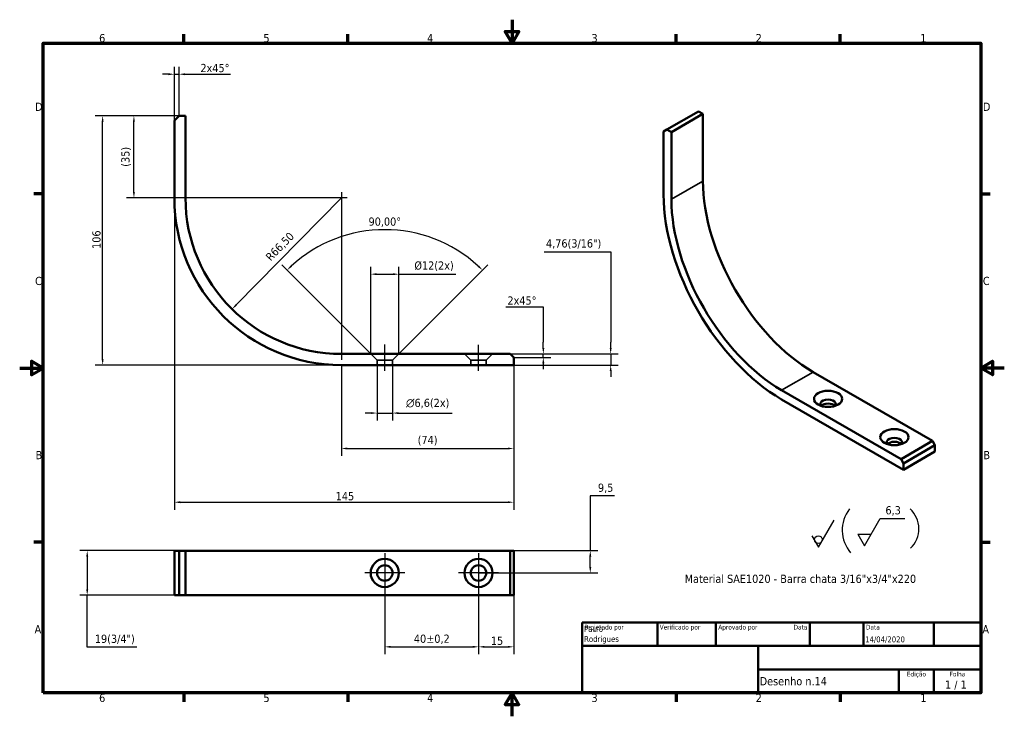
# Model space of a CAD drawing. Header units: millimetres. Extents: x 0 to 420, y 0 to 297.
import ezdxf
from ezdxf.enums import TextEntityAlignment as Align

# ---------------------------------------------------------------- set-up
doc = ezdxf.new("R2010")
doc.units = ezdxf.units.MM
for name, color, linetype, lineweight in [('Borda (ISO)', 7, 'Continuous', 70), ('Dimensão (ISO)', 7, 'Continuous', 25), ('Estreito visível (ISO)', 7, 'Continuous', 35), ('Geometria de rascunho (ISO)', 7, 'Continuous', 25), ('Linha de centro (ISO)', 7, 'Continuous', 25), ('Marca de centro (ISO)', 7, 'Continuous', 25), ('Oculto (ISO)', 7, 'Continuous', 35), ('Símbolo (ISO)', 7, 'Continuous', 25), ('Título (ISO)', 7, 'Continuous', 50), ('Visível (ISO)', 7, 'Continuous', 50)]:
    doc.layers.add(name, color=color, linetype=linetype, lineweight=lineweight)
doc.styles.add('Estilo de texto13', font='tahoma.ttf')
doc.styles.add('Estilo de texto14', font='tahoma.ttf')
doc.styles.add('Texto da nota (ISO)', font='tahoma.ttf')
doc.dimstyles.new('Padrão (ISO)', dxfattribs={"dimtxt": 3.5, "dimasz": 2.5, "dimexe": 3.175, "dimexo": 0, "dimgap": 0.762, "dimtad": 1, "dimrnd": 1e-08, "dimzin": 0, "dimtxsty": 'Texto da nota (ISO)', "dimcen": 0.09, "dimdle": 10, "dimclrd": 256, "dimclre": 256, "dimclrt": 256, "dimazin": 0, "dimtfac": 1.001486, "dimtmove": 0, "dimatfit": 3, "dimfxl": 1, "dimtolj": 1, "dimtzin": 0, "dimlwd": -1, "dimlwe": -1, "dimarcsym": 0})

# ---------------------------------------------------------------- blocks, each defined once
blk = doc.blocks.new('Bordas Borda padrão')
at = {"layer": 'Borda (ISO)'}
for p, q in [((70, 287), (70, 290.9)), ((140, 287), (140, 290.9)), ((280, 287), (280, 290.9)), ((350, 287), (350, 290.9)), ((10, 222.75), (6.1, 222.75)), ((410, 222.75), (413.9, 222.75)), ((10, 74.25), (6.1, 74.25)), ((410, 74.25), (413.9, 74.25)), ((70, 10), (70, 6.1)), ((140, 10), (140, 6.1)), ((280, 10), (280, 6.1)), ((350, 10), (350, 6.1))]:
    blk.add_line(p, q, dxfattribs=at)
at = {"layer": 'Borda (ISO)', "flags": 128}
for points in [[(210, 297), (210, 287), (207.11, 292), (212.89, 292), (210, 287)], [(10, 10), (10, 287), (410, 287), (410, 10), (10, 10)], [(0, 148.5), (10, 148.5), (5, 151.39), (5, 145.61), (10, 148.5)], [(420, 148.5), (410, 148.5), (415, 151.39), (415, 145.61), (410, 148.5)], [(210, 0), (210, 10), (207.11, 5), (212.89, 5), (210, 10)]]:
    blk.add_lwpolyline(points, dxfattribs=at)
at = {"layer": 'Borda (ISO)', "char_height": 3.5, "attachment_point": 7, "style": 'Texto da nota (ISO)'}
for s, insert in [('6', (33.88, 287.33)), ('5', (103.98, 287.33)), ('4', (173.78, 287.4)), ('3', (243.91, 287.33)), ('2', (313.94, 287.4)), ('1', (384.21, 287.4)), ('D', (6.57, 258.13)), ('D', (410.87, 258.13)), ('C', (6.56, 183.81)), ('C', (410.86, 183.81)), ('B', (6.78, 109.63)), ('B', (411.08, 109.63)), ('A', (6.36, 35.38)), ('A', (410.66, 35.38)), ('6', (33.88, 6.03)), ('5', (103.98, 6.03)), ('4', (173.78, 6.1)), ('3', (243.91, 6.03)), ('2', (313.94, 6.1)), ('1', (384.21, 6.1))]:
    blk.add_mtext(s, dxfattribs=dict(at, insert=insert))
blk = doc.blocks.new('Blocos de títulos ISO')
at = {"layer": 'Título (ISO)'}
for p, q in [((270.07, 130), (100.07, 130)), ((100.07, 130), (100.07, 100)), ((132.07, 120), (132.07, 130)), ((157.07, 120), (157.07, 130)), ((197.07, 120), (197.07, 130)), ((220.07, 120), (220.07, 130)), ((250.07, 120), (250.07, 130)), ((270.07, 100), (270.07, 130)), ((100.07, 120), (270.07, 120)), ((175.07, 120), (175.07, 100)), ((270.07, 110), (175.07, 110)), ((235.07, 100), (235.07, 110)), ((250.07, 100), (250.07, 110)), ((100.07, 100), (270.07, 100))]:
    blk.add_line(p, q, dxfattribs=at)
at = {"layer": 'Título (ISO)', "style": 'Estilo de texto14'}
for s, p in [('Projetado por', (101.07, 129)), ('Verificado por', (133.07, 129)), ('Aprovado por', (158.07, 129)), ('Data', (221.07, 129))]:
    blk.add_text(s, height=2, dxfattribs=at).set_placement(p, align=Align.TOP_LEFT)
blk.add_text('Data', height=2, dxfattribs=at).set_placement((196.07, 129), align=Align.TOP_RIGHT)
for s, p in [('Edição', (242.57, 109)), ('Folha', (260.07, 109))]:
    blk.add_text(s, height=2, dxfattribs=at).set_placement(p, align=Align.TOP_CENTER)
at = {"layer": 'Título (ISO)', "style": 'Texto da nota (ISO)'}
blk.add_text('1 / 1 ', height=3.5, dxfattribs=at).set_placement((260.07, 103.5), align=Align.MIDDLE_CENTER)
at = {"layer": 'Título (ISO)'}
for tag, p, height, style in [('AUTOR_001', (100.82, 125.99), 2.5, 'Estilo de texto13'), ('AUTOR_002', (100.82, 121.71), 2.5, 'Estilo de texto13'), ('DATA_DE_CRIAÇÃO_001', (220.69, 121.54), 2.5, 'Estilo de texto13'), ('NÚMERO_DA_PEÇA_001', (175.72, 103.21), 3.5, 'Texto da nota (ISO)')]:
    blk.add_attdef(tag, p, '', height=height, dxfattribs=dict(at, style=style))
at = {"layer": 'Título (ISO)', "style": 'Estilo de texto13'}
for tag, p in [('VERIFICADO_POR', (133.07, 121)), ('APROVADO_POR_ENG.', (158.07, 121))]:
    blk.add_attdef(tag, text='', height=2.5, dxfattribs=at).set_placement(p, align=Align.BOTTOM_LEFT)
blk.add_attdef('DATA_DE_APROVAÇÃO_DA_ENG.', text='', height=2.5, dxfattribs=at).set_placement((196.07, 121), align=Align.BOTTOM_RIGHT)
at = {"layer": 'Título (ISO)', "style": 'Texto da nota (ISO)'}
for tag, p in [('TÍTULO', (222.57, 115)), ('EMPRESA', (137.41, 109.96)), ('NÚMERO_DE_REVISÃO', (242.57, 103.5))]:
    blk.add_attdef(tag, text='', height=3.5, dxfattribs=at).set_placement(p, align=Align.MIDDLE_CENTER)
blk = doc.blocks.new('*D5')
at = {"layer": 'Defpoints', "color": 0, "transparency": 16777216}
for p in [(70.73, 70.62), (28.8, 51.62), (70.73, 51.62)]:
    blk.add_point(p, dxfattribs=at)
at = {"layer": 'Dimensão (ISO)', "transparency": 16777216}
for p, q in [((70.73, 70.62), (25.63, 70.62)), ((28.8, 68.12), (28.8, 54.12)), ((70.73, 51.62), (25.63, 51.62)), ((28.8, 29.41), (28.8, 51.62)), ((50.01, 29.41), (28.8, 29.41))]:
    blk.add_line(p, q, dxfattribs=at)
for points in [[(28.39, 68.12), (29.22, 68.12), (28.8, 70.62)], [(28.39, 54.12), (29.22, 54.12), (28.8, 51.62)]]:
    blk.add_solid(points, dxfattribs=at)
at = {"layer": 'Dimensão (ISO)', "transparency": 16777216, "insert": (32.07, 34.8), "char_height": 3.5, "attachment_point": 1, "style": 'Texto da nota (ISO)'}
blk.add_mtext('\\A1;\\fTahoma|b0|i0;\\H3.5000;19(3/4")', dxfattribs=at)
blk = doc.blocks.new('*D6')
at = {"layer": 'Defpoints', "color": 0, "transparency": 16777216}
for p in [(209.23, 154.5), (210.73, 149.74), (252.09, 149.74)]:
    blk.add_point(p, dxfattribs=at)
at = {"layer": 'Dimensão (ISO)', "transparency": 16777216}
for p, q in [((223.74, 197.98), (252.09, 197.98)), ((252.09, 197.98), (252.09, 159.5)), ((252.09, 157), (252.09, 159.5)), ((209.23, 154.5), (255.27, 154.5)), ((252.09, 154.5), (252.09, 149.74)), ((210.73, 149.74), (255.27, 149.74)), ((252.09, 147.24), (252.09, 144.74))]:
    blk.add_line(p, q, dxfattribs=at)
for points in [[(251.68, 157), (252.51, 157), (252.09, 154.5)], [(251.68, 147.24), (252.51, 147.24), (252.09, 149.74)]]:
    blk.add_solid(points, dxfattribs=at)
at = {"layer": 'Dimensão (ISO)', "transparency": 16777216, "insert": (224.5, 203.37), "char_height": 3.5, "attachment_point": 1, "style": 'Texto da nota (ISO)'}
blk.add_mtext('\\A1;\\fTahoma|b0|i0;\\H3.5000;4,76(3/16")', dxfattribs=at)
blk = doc.blocks.new('*D7')
at = {"layer": 'Defpoints', "color": 0, "transparency": 16777216}
for p in [(35.39, 256), (70.73, 256), (137.23, 149.74)]:
    blk.add_point(p, dxfattribs=at)
at = {"layer": 'Dimensão (ISO)', "transparency": 16777216}
for p, q in [((70.73, 256), (32.21, 256)), ((35.39, 152.24), (35.39, 253.5)), ((137.23, 149.74), (32.21, 149.74))]:
    blk.add_line(p, q, dxfattribs=at)
for points in [[(34.97, 253.5), (35.81, 253.5), (35.39, 256)], [(34.97, 152.24), (35.81, 152.24), (35.39, 149.74)]]:
    blk.add_solid(points, dxfattribs=at)
at = {"layer": 'Dimensão (ISO)', "transparency": 16777216, "insert": (30.98, 199.27), "char_height": 3.5, "attachment_point": 1, "rotation": 90, "style": 'Texto da nota (ISO)'}
blk.add_mtext('\\A1;106', dxfattribs=at)
blk = doc.blocks.new('*D8')
at = {"layer": 'Defpoints', "color": 0, "transparency": 16777216}
for p in [(65.97, 221), (210.73, 149.74), (210.73, 91.27)]:
    blk.add_point(p, dxfattribs=at)
at = {"layer": 'Dimensão (ISO)', "transparency": 16777216}
for p, q in [((65.97, 221), (65.97, 88.09)), ((210.73, 149.74), (210.73, 88.09)), ((68.47, 91.27), (208.23, 91.27))]:
    blk.add_line(p, q, dxfattribs=at)
for points in [[(68.47, 91.68), (68.47, 90.85), (65.97, 91.27)], [(208.23, 91.68), (208.23, 90.85), (210.73, 91.27)]]:
    blk.add_solid(points, dxfattribs=at)
at = {"layer": 'Dimensão (ISO)', "transparency": 16777216, "insert": (134.8, 95.61), "char_height": 3.5, "attachment_point": 1, "style": 'Texto da nota (ISO)'}
blk.add_mtext('\\A1;145', dxfattribs=at)
blk = doc.blocks.new('*D9')
at = {"layer": 'Defpoints', "color": 0, "transparency": 16777216}
for p in [(137.23, 221), (90.59, 173.6)]:
    blk.add_point(p, dxfattribs=at)
at = {"layer": 'Dimensão (ISO)', "transparency": 16777216}
blk.add_line((137.23, 221), (92.34, 175.38), dxfattribs=at)
blk.add_solid([(92.04, 175.67), (92.64, 175.09), (90.59, 173.6)], dxfattribs=at)
at = {"layer": 'Dimensão (ISO)', "transparency": 16777216, "insert": (104.56, 196.3), "char_height": 3.5, "attachment_point": 1, "rotation": 45.4671, "style": 'Texto da nota (ISO)'}
blk.add_mtext('\\A1;R66,50', dxfattribs=at)
blk = doc.blocks.new('*D10')
at = {"layer": 'Defpoints', "color": 0, "transparency": 16777216}
for p in [(48.73, 256), (70.73, 256), (68.23, 221)]:
    blk.add_point(p, dxfattribs=at)
at = {"layer": 'Dimensão (ISO)', "transparency": 16777216}
for p, q in [((70.73, 256), (45.55, 256)), ((48.73, 223.5), (48.73, 253.5)), ((68.23, 221), (45.55, 221))]:
    blk.add_line(p, q, dxfattribs=at)
for points in [[(48.31, 253.5), (49.14, 253.5), (48.73, 256)], [(48.31, 223.5), (49.14, 223.5), (48.73, 221)]]:
    blk.add_solid(points, dxfattribs=at)
at = {"layer": 'Dimensão (ISO)', "transparency": 16777216, "insert": (43.34, 234.29), "char_height": 3.5, "attachment_point": 1, "rotation": 90, "style": 'Texto da nota (ISO)'}
blk.add_mtext('\\A1;(35)', dxfattribs=at)
blk = doc.blocks.new('*D11')
at = {"layer": 'Defpoints', "color": 0, "transparency": 16777216}
for p in [(137.23, 149.74), (210.73, 149.74), (210.73, 114.18)]:
    blk.add_point(p, dxfattribs=at)
at = {"layer": 'Dimensão (ISO)', "transparency": 16777216}
for p, q in [((137.23, 149.74), (137.23, 111.01)), ((210.73, 149.74), (210.73, 111.01)), ((139.73, 114.18), (208.23, 114.18))]:
    blk.add_line(p, q, dxfattribs=at)
for points in [[(139.73, 114.6), (139.73, 113.77), (137.23, 114.18)], [(208.23, 114.6), (208.23, 113.77), (210.73, 114.18)]]:
    blk.add_solid(points, dxfattribs=at)
at = {"layer": 'Dimensão (ISO)', "transparency": 16777216, "insert": (169.76, 119.57), "char_height": 3.5, "attachment_point": 1, "style": 'Texto da nota (ISO)'}
blk.add_mtext('\\A1;(74)', dxfattribs=at)
blk = doc.blocks.new('Identificador de textura de superfície1')
at = {"layer": 'Símbolo (ISO)'}
for p, q in [((340.72, 72.04), (347.43, 83.67)), ((337.89, 76.94), (340.72, 72.04))]:
    blk.add_line(p, q, dxfattribs=at)
blk.add_circle((340.72, 75.31), 1.63, dxfattribs=at)
blk = doc.blocks.new('Identificador de textura de superfície2')
at = {"layer": 'Símbolo (ISO)'}
for p, q in [((360.35, 72.69), (367.06, 84.31)), ((367.06, 84.31), (377.56, 84.31)), ((357.52, 77.59), (360.35, 72.69)), ((357.52, 77.59), (363.18, 77.59))]:
    blk.add_line(p, q, dxfattribs=at)
at = {"layer": 'Símbolo (ISO)', "insert": (369.3, 85.54), "char_height": 3.5, "attachment_point": 7, "style": 'Texto da nota (ISO)'}
blk.add_mtext('6,3', dxfattribs=at)
blk = doc.blocks.new('*D14')
at = {"layer": 'Defpoints', "color": 0, "transparency": 16777216}
for p in [(209.23, 154.5), (210.73, 153), (223.36, 154.5)]:
    blk.add_point(p, dxfattribs=at)
at = {"layer": 'Dimensão (ISO)', "transparency": 16777216}
for p, q in [((207.3, 174.61), (223.36, 174.61)), ((223.36, 174.61), (223.36, 159.5)), ((223.36, 157), (223.36, 159.5)), ((209.23, 154.5), (226.54, 154.5)), ((210.73, 153), (226.54, 153)), ((223.36, 153), (223.36, 154.5)), ((223.36, 150.5), (223.36, 148))]:
    blk.add_line(p, q, dxfattribs=at)
for points in [[(222.95, 157), (223.78, 157), (223.36, 154.5)], [(222.95, 150.5), (223.78, 150.5), (223.36, 153)]]:
    blk.add_solid(points, dxfattribs=at)
at = {"layer": 'Dimensão (ISO)', "transparency": 16777216, "insert": (208.06, 179.01), "char_height": 3.5, "attachment_point": 1, "style": 'Texto da nota (ISO)'}
blk.add_mtext('\\A1;\\fTahoma|b0|i0;\\H3.5000;2x45°', dxfattribs=at)
blk = doc.blocks.new('*D15')
at = {"layer": 'Defpoints', "color": 0, "transparency": 16777216}
for p in [(161.73, 188.5), (149.73, 154.5), (161.73, 154.5)]:
    blk.add_point(p, dxfattribs=at)
at = {"layer": 'Dimensão (ISO)', "transparency": 16777216}
for p, q in [((149.73, 154.5), (149.73, 191.68)), ((161.73, 154.5), (161.73, 191.68)), ((152.23, 188.5), (159.23, 188.5)), ((161.73, 188.5), (186.06, 188.5))]:
    blk.add_line(p, q, dxfattribs=at)
for points in [[(152.23, 188.92), (152.23, 188.09), (149.73, 188.5)], [(159.23, 188.92), (159.23, 188.09), (161.73, 188.5)]]:
    blk.add_solid(points, dxfattribs=at)
at = {"layer": 'Dimensão (ISO)', "transparency": 16777216, "insert": (168.35, 193.95), "char_height": 3.5, "attachment_point": 1, "style": 'Texto da nota (ISO)'}
blk.add_mtext('\\A1;\\fTahoma|b0|i0;\\H3.5000;Ø12(2x)', dxfattribs=at)
blk = doc.blocks.new('*D16')
at = {"layer": 'Defpoints', "color": 0, "transparency": 16777216}
for p in [(170.99, 205.47), (152.43, 151.8), (159.03, 151.8), (155.73, 148.5)]:
    blk.add_point(p, dxfattribs=at)
at = {"layer": 'Dimensão (ISO)', "transparency": 16777216}
for p, q in [((152.43, 151.8), (111.78, 192.45)), ((159.03, 151.8), (199.67, 192.45))]:
    blk.add_line(p, q, dxfattribs=at)
blk.add_arc((155.73, 148.5), 58.97, 47.4291, 132.5709, dxfattribs=at)
for points in [[(116.12, 191.63), (115.54, 192.23), (114.03, 190.2)], [(195.91, 192.23), (195.33, 191.63), (197.43, 190.2)]]:
    blk.add_solid(points, dxfattribs=at)
at = {"layer": 'Dimensão (ISO)', "transparency": 16777216, "insert": (148.81, 212.68), "char_height": 3.5, "attachment_point": 1, "style": 'Texto da nota (ISO)'}
blk.add_mtext('\\A1;90,00°', dxfattribs=at)
blk = doc.blocks.new('*D17')
at = {"layer": 'Defpoints', "color": 0, "transparency": 16777216}
for p in [(152.43, 151.8), (159.03, 151.8), (159.03, 129.28)]:
    blk.add_point(p, dxfattribs=at)
at = {"layer": 'Dimensão (ISO)', "transparency": 16777216}
for p, q in [((152.43, 151.8), (152.43, 126.11)), ((159.03, 151.8), (159.03, 126.11)), ((149.93, 129.28), (147.43, 129.28)), ((152.43, 129.28), (159.03, 129.28)), ((161.53, 129.28), (184.49, 129.28))]:
    blk.add_line(p, q, dxfattribs=at)
for points in [[(149.93, 129.7), (149.93, 128.87), (152.43, 129.28)], [(161.53, 129.7), (161.53, 128.87), (159.03, 129.28)]]:
    blk.add_solid(points, dxfattribs=at)
at = {"layer": 'Dimensão (ISO)', "transparency": 16777216, "insert": (164.79, 135.38), "char_height": 3.5, "attachment_point": 1, "style": 'Texto da nota (ISO)'}
blk.add_mtext('\\A1;{\\fAIGDT|b0|i0;\\H3.5000;\\ln}\\fTahoma|b0|i0;\\H3.5000;6,6\\fTahoma|b0|i0;\\H3.5000;(2x)', dxfattribs=at)
blk = doc.blocks.new('*D18')
at = {"layer": 'Defpoints', "color": 0, "transparency": 16777216}
for p in [(67.97, 273.75), (65.97, 254), (67.97, 256)]:
    blk.add_point(p, dxfattribs=at)
at = {"layer": 'Dimensão (ISO)', "transparency": 16777216}
for p, q in [((63.47, 273.75), (60.97, 273.75)), ((65.97, 254), (65.97, 276.92)), ((65.97, 273.75), (67.97, 273.75)), ((67.97, 256), (67.97, 276.92)), ((70.47, 273.75), (89.89, 273.75))]:
    blk.add_line(p, q, dxfattribs=at)
for points in [[(63.47, 274.16), (63.47, 273.33), (65.97, 273.75)], [(70.47, 274.16), (70.47, 273.33), (67.97, 273.75)]]:
    blk.add_solid(points, dxfattribs=at)
at = {"layer": 'Dimensão (ISO)', "transparency": 16777216, "insert": (77.09, 278.15), "char_height": 3.5, "attachment_point": 1, "style": 'Texto da nota (ISO)'}
blk.add_mtext('\\A1;\\fTahoma|b0|i0;\\H3.5000;2x45°', dxfattribs=at)
blk = doc.blocks.new('*D19')
at = {"layer": 'Defpoints', "color": 0, "transparency": 16777216}
for p in [(195.73, 52.62), (210.73, 51.62), (210.73, 29.62)]:
    blk.add_point(p, dxfattribs=at)
at = {"layer": 'Dimensão (ISO)', "transparency": 16777216}
for p, q in [((195.73, 52.62), (195.73, 26.44)), ((210.73, 51.62), (210.73, 26.44)), ((198.23, 29.62), (208.23, 29.62))]:
    blk.add_line(p, q, dxfattribs=at)
for points in [[(198.23, 30.03), (198.23, 29.2), (195.73, 29.62)], [(208.23, 30.03), (208.23, 29.2), (210.73, 29.62)]]:
    blk.add_solid(points, dxfattribs=at)
at = {"layer": 'Dimensão (ISO)', "transparency": 16777216, "insert": (200.99, 33.96), "char_height": 3.5, "attachment_point": 1, "style": 'Texto da nota (ISO)'}
blk.add_mtext('\\A1;15', dxfattribs=at)
blk = doc.blocks.new('*D20')
at = {"layer": 'Defpoints', "color": 0, "transparency": 16777216}
for p in [(155.73, 52.62), (195.73, 52.62), (195.73, 29.62)]:
    blk.add_point(p, dxfattribs=at)
at = {"layer": 'Dimensão (ISO)', "transparency": 16777216}
for p, q in [((155.73, 52.62), (155.73, 26.44)), ((195.73, 52.62), (195.73, 26.44)), ((158.23, 29.62), (193.23, 29.62))]:
    blk.add_line(p, q, dxfattribs=at)
for points in [[(158.23, 30.03), (158.23, 29.2), (155.73, 29.62)], [(193.23, 30.03), (193.23, 29.2), (195.73, 29.62)]]:
    blk.add_solid(points, dxfattribs=at)
at = {"layer": 'Dimensão (ISO)', "transparency": 16777216, "insert": (168.14, 34.83), "char_height": 3.5, "attachment_point": 1, "style": 'Texto da nota (ISO)'}
blk.add_mtext('\\A1;40{\\H3.5052;±0,2}', dxfattribs=at)
blk = doc.blocks.new('*D21')
at = {"layer": 'Defpoints', "color": 0, "transparency": 16777216}
for p in [(209.23, 70.62), (243.39, 70.62), (195.73, 61.12)]:
    blk.add_point(p, dxfattribs=at)
at = {"layer": 'Dimensão (ISO)', "transparency": 16777216}
for p, q in [((253.71, 94.02), (243.39, 94.02)), ((243.39, 94.02), (243.39, 70.62)), ((209.23, 70.62), (246.56, 70.62)), ((243.39, 63.62), (243.39, 68.12)), ((195.73, 61.12), (246.56, 61.12))]:
    blk.add_line(p, q, dxfattribs=at)
for points in [[(242.97, 68.12), (243.8, 68.12), (243.39, 70.62)], [(242.97, 63.62), (243.8, 63.62), (243.39, 61.12)]]:
    blk.add_solid(points, dxfattribs=at)
at = {"layer": 'Dimensão (ISO)', "transparency": 16777216, "insert": (246.65, 99.22), "char_height": 3.5, "attachment_point": 1, "style": 'Texto da nota (ISO)'}
blk.add_mtext('\\A1;9,5', dxfattribs=at)

msp = doc.modelspace()

# ---------------------------------------------------------------- linework, layer by layer
at = {"layer": 'Estreito visível (ISO)'}
for p, q in [((278.002, 220.465), (291.437, 228.222)), ((325.024, 139.02), (338.459, 146.776))]:
    msp.add_line(p, q, dxfattribs=at)
at = {"layer": 'Geometria de rascunho (ISO)'}
for centre, radius, start, end in [((365.78, 79.369), 14.897, 142.59236, 220.39631), ((372.179, 79.968), 11.384, 313.18118, 47.93132)]:
    msp.add_arc(centre, radius, start, end, dxfattribs=at)
at = {"layer": 'Linha de centro (ISO)', "linetype": 'Continuous'}
for p, q in [((155.726, 147.242), (155.726, 158.533)), ((195.726, 147.242), (195.726, 158.374))]:
    msp.add_line(p, q, dxfattribs=at)
at = {"layer": 'Marca de centro (ISO)', "linetype": 'Continuous'}
for p, q in [((137.226, 223.502), (137.226, 152.002)), ((139.726, 221.002), (68.226, 221.002)), ((155.726, 69.616), (155.726, 52.616)), ((195.726, 69.616), (195.726, 52.616)), ((164.226, 61.116), (147.226, 61.116)), ((204.226, 61.116), (187.226, 61.116))]:
    msp.add_line(p, q, dxfattribs=at)
at = {"layer": 'Oculto (ISO)'}
for p, q in [((152.426, 151.802), (149.726, 154.502)), ((159.026, 151.802), (152.426, 151.802)), ((152.426, 149.742), (152.426, 151.802)), ((159.026, 151.802), (161.726, 154.502)), ((159.026, 149.742), (159.026, 151.802)), ((192.426, 151.802), (189.726, 154.502)), ((199.026, 151.802), (192.426, 151.802)), ((192.426, 149.742), (192.426, 151.802)), ((199.026, 151.802), (201.726, 154.502)), ((199.026, 149.742), (199.026, 151.802))]:
    msp.add_line(p, q, dxfattribs=at)
at = {"layer": 'Visível (ISO)'}
for p, q in [((276.05, 250.169), (289.485, 257.926)), ((278.002, 249.042), (291.437, 256.799)), ((289.485, 257.926), (291.437, 256.799)), ((291.437, 256.799), (291.437, 228.222)), ((65.966, 254.002), (67.966, 256.002)), ((65.966, 221.002), (65.966, 254.002)), ((67.966, 256.002), (70.726, 256.002)), ((70.726, 256.002), (70.726, 221.002)), ((274.636, 249.353), (276.05, 250.169)), ((274.636, 222.408), (274.636, 249.353)), ((276.05, 250.169), (278.002, 249.042)), ((278.002, 249.042), (278.002, 220.465)), ((137.226, 154.502), (209.226, 154.502)), ((209.226, 154.502), (210.726, 153.002)), ((210.726, 153.002), (210.726, 149.742)), ((210.726, 149.742), (137.226, 149.742)), ((338.459, 146.776), (389.371, 117.382)), ((325.024, 139.02), (375.936, 109.626)), ((376.997, 105.127), (325.024, 135.133)), ((375.936, 109.626), (389.371, 117.382)), ((376.997, 107.789), (390.432, 115.545)), ((389.371, 117.382), (390.432, 115.545)), ((390.432, 115.545), (390.432, 112.883)), ((375.936, 109.626), (376.997, 107.789)), ((376.997, 105.127), (390.432, 112.883)), ((376.997, 107.789), (376.997, 105.127)), ((67.966, 70.616), (65.966, 70.616)), ((65.966, 70.616), (65.966, 51.616)), ((67.966, 51.616), (67.966, 70.616)), ((67.966, 70.616), (70.726, 70.616)), ((70.726, 70.616), (137.226, 70.616)), ((70.726, 51.616), (70.726, 70.616)), ((137.226, 70.616), (209.226, 70.616)), ((209.226, 70.616), (210.726, 70.616)), ((209.226, 51.616), (209.226, 70.616)), ((210.726, 51.616), (210.726, 70.616)), ((65.966, 51.616), (67.966, 51.616)), ((67.966, 51.616), (70.726, 51.616)), ((70.726, 51.616), (137.226, 51.616)), ((137.226, 51.616), (209.226, 51.616)), ((209.226, 51.616), (210.726, 51.616))]:
    msp.add_line(p, q, dxfattribs=at)
for centre, radius in [((155.726, 61.116), 6), ((155.726, 61.116), 3.3), ((195.726, 61.116), 6), ((195.726, 61.116), 3.3)]:
    msp.add_circle(centre, radius, dxfattribs=at)
for radius in [71.26, 66.5]:
    msp.add_arc((137.226, 221.002), radius, 180, 270, dxfattribs=at)
for centre, major_axis, start_param, end_param in [((338.459, 201.073), (33.25, -57.591), 3.9269908, 5.4977871), ((325.024, 193.317), (-35.63, 61.713), 0.7853982, 2.3561945), ((325.024, 193.317), (33.25, -57.591), 3.9269908, 5.4977871), ((344.823, 133.141), (3.3, 0), 5.8521234, 9.8558399), ((344.823, 131.459), (-3.3, 0), 3.613713, 5.8110649), ((373.108, 116.811), (3.3, 0), 5.8521234, 9.8558399), ((373.108, 115.129), (-3.3, 0), 3.613713, 5.8110649)]:
    msp.add_ellipse(centre, major_axis=major_axis, ratio=0.5773503, start_param=start_param, end_param=end_param, dxfattribs=at)
for centre in [(344.823, 135.345), (373.108, 119.015)]:
    msp.add_ellipse(centre, major_axis=(-6, 0), ratio=0.5773503, dxfattribs=at)

# ---------------------------------------------------------------- block references
msp.add_blockref('Bordas Borda padrão', (0, 0))
msp.add_blockref('Blocos de títulos ISO', (139.929, -90)).add_auto_attribs({'NÚMERO_DA_PEÇA_001': 'Desenho n.14', 'AUTOR_001': 'Paulo', 'DATA_DE_CRIAÇÃO_001': '14/04/2020', 'AUTOR_002': 'Rodrigues'})
at = {"layer": 'Símbolo (ISO)'}
for name in ['Identificador de textura de superfície2', 'Identificador de textura de superfície1']:
    msp.add_blockref(name, (0, 0), dxfattribs=at)

# ---------------------------------------------------------------- texts
at = {"layer": 'Símbolo (ISO)', "insert": (283.658, 60.37), "char_height": 3.5, "width": 101.13412, "attachment_point": 1, "style": 'Texto da nota (ISO)'}
msp.add_mtext('{\\fTahoma|b0|i0;Material SAE1020 - Barra chata 3/16"x3/4"x220}', dxfattribs=at)

# ---------------------------------------------------------------- dimensions: what is measured, and where the dimension line sits
at = {"layer": 'Dimensão (ISO)'}
for base, p1, p2, angle, text, override, picture, middle in [((67.966, 273.747), (65.966, 254.002), (67.966, 256.002), 180, '\\fTahoma|b0|i0;\\H3.5000;<>x45°', {"dimgap": 0.762, "dimdec": 0, "dimtol": 0, "dimlim": 0, "dimtp": 0, "dimtm": 0, "dimtdec": 2, "dimtofl": 1, "dimatfit": 1}, '*D18', (83.105, 273.747)), ((48.726, 256.002), (68.226, 221.002), (70.726, 256.002), 90, '(<>)', {"dimgap": 0.762, "dimdec": 0, "dimtol": 0, "dimlim": 0, "dimtp": 0, "dimtm": 0, "dimtdec": 2, "dimtofl": 0, "dimatfit": 1}, '*D10', (48.726, 238.502)), ((252.095, 149.742), (209.226, 154.502), (210.726, 149.742), 270, '\\fTahoma|b0|i0;\\H3.5000;<>(3/16")', {"dimgap": 0.762, "dimtih": 1, "dimtoh": 1, "dimdec": 2, "dimtol": 0, "dimlim": 0, "dimtp": 0, "dimtm": 0, "dimtdec": 2, "dimtofl": 1, "dimtmove": 1, "dimatfit": 1}, '*D6', (251.294, 197.983)), ((161.726, 188.502), (149.726, 154.502), (161.726, 154.502), 180, '\\fTahoma|b0|i0;\\H3.5000;Ø<>(2x)', {"dimgap": 0.762, "dimdec": 0, "dimtol": 0, "dimlim": 0, "dimtp": 0, "dimtm": 0, "dimtdec": 2, "dimtofl": 0, "dimatfit": 2}, '*D15', (176.82, 188.502)), ((223.361982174, 154.502311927), (210.726432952, 153.002311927), (209.226432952, 154.502311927), 270, '\\fTahoma|b0|i0;\\H3.5000;<>x45°', {"dimgap": 0.762, "dimtih": 1, "dimtoh": 1, "dimdec": 0, "dimtol": 0, "dimlim": 0, "dimtp": 0, "dimtm": 0, "dimtdec": 2, "dimtofl": 1, "dimtmove": 1, "dimatfit": 1}, '*D14', (222.998032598, 174.605086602)), ((159.026, 129.283), (152.426, 151.802), (159.026, 151.802), 180, '{\\fAIGDT|b0|i0;\\H3.5000;\\ln}\\fTahoma|b0|i0;\\H3.5000;<>\\fTahoma|b0|i0;\\H3.5000;(2x)', {"dimgap": 0.762, "dimdec": 1, "dimtol": 0, "dimlim": 0, "dimtp": 0, "dimtm": 0, "dimtdec": 2, "dimtofl": 1, "dimatfit": 1}, '*D17', (174.257, 129.283)), ((210.726432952, 114.183045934), (137.226432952, 149.742311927), (210.726432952, 149.742311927), 180, '(<>)', {"dimgap": 0.762, "dimdec": 0, "dimtol": 0, "dimlim": 0, "dimtp": 0, "dimtm": 0, "dimtdec": 2, "dimtofl": 0, "dimatfit": 1}, '*D11', (173.976432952, 114.183045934)), ((28.803, 51.616), (70.726, 70.616), (70.726, 51.616), 90, '\\fTahoma|b0|i0;\\H3.5000;<>(3/4")', {"dimgap": 0.762, "dimtih": 1, "dimtoh": 1, "dimdec": 0, "dimtol": 0, "dimlim": 0, "dimtp": 0, "dimtm": 0, "dimtdec": 2, "dimtofl": 0, "dimtmove": 1, "dimatfit": 2}, '*D5', (29.357, 29.414))]:
    dim = msp.add_linear_dim(base=base, p1=p1, p2=p2, angle=angle, text=text, dimstyle='Padrão (ISO)', override=override, dxfattribs=at)
    dim.commit()
    dim.dimension.update_dxf_attribs({"geometry": picture, "text_midpoint": middle, "dimtype": 160})
for base, p1, p2, angle, override, picture, middle in [((35.389, 256.002), (137.226, 149.742), (70.726, 256.002), 90, {"dimgap": 0.762, "dimdec": 0, "dimtol": 0, "dimlim": 0, "dimtp": 0, "dimtm": 0, "dimtdec": 2, "dimtofl": 0, "dimatfit": 1}, '*D7', (35.389, 202.872)), ((243.386, 70.616), (195.726, 61.116), (209.226, 70.616), 270, {"dimgap": 0.762, "dimtih": 1, "dimtoh": 1, "dimdec": 1, "dimtol": 0, "dimlim": 0, "dimtp": 0, "dimtm": 0, "dimtdec": 2, "dimtofl": 0, "dimtmove": 1, "dimatfit": 2}, '*D21', (243.878, 94.021)), ((195.726, 29.616), (155.726, 52.616), (195.726, 52.616), 180, {"dimgap": 0.762, "dimdec": 0, "dimtol": 1, "dimlim": 0, "dimtp": 0.2, "dimtm": 0.2, "dimtdec": 1, "dimtofl": 0, "dimatfit": 1}, '*D20', (175.726, 29.616))]:
    dim = msp.add_linear_dim(base=base, p1=p1, p2=p2, angle=angle, dimstyle='Padrão (ISO)', override=override, dxfattribs=at)
    dim.commit()
    dim.dimension.update_dxf_attribs({"geometry": picture, "text_midpoint": middle, "dimtype": 160})
for base, p1, p2, picture, middle in [((210.726, 91.265), (65.966, 221.002), (210.726, 149.742), '*D8', (138.346, 91.265)), ((210.726, 29.616), (195.726, 52.616), (210.726, 51.616), '*D19', (203.226, 29.616))]:
    dim = msp.add_linear_dim(base=base, p1=p1, p2=p2, dimstyle='Padrão (ISO)', override={"dimgap": 0.762, "dimdec": 0, "dimtol": 0, "dimlim": 0, "dimtp": 0, "dimtm": 0, "dimtdec": 2, "dimtofl": 0, "dimatfit": 1}, dxfattribs=at)
    dim.commit()
    dim.dimension.update_dxf_attribs({"geometry": picture, "text_midpoint": middle, "dimtype": 160})
dim = msp.add_radius_dim(center=(137.226, 221.002), mpoint=(90.589, 173.598), dimstyle='Padrão (ISO)', override={"dimgap": 0.762, "dimdec": 2, "dimlfac": 1, "dimcen": 0, "dimdle": 0, "dimtol": 0, "dimlim": 0, "dimtp": 0, "dimtm": 0, "dimtdec": 2, "dimtofl": 0, "dimtmove": 2}, dxfattribs=at)
dim.commit()
dim.dimension.update_dxf_attribs({"geometry": '*D9', "text_midpoint": (111.192, 199.879), "dimtype": 164})
dim = msp.add_angular_dim_3p(base=(170.99, 205.465), center=(155.726, 148.502), p1=(159.026, 151.802), p2=(152.426, 151.802), dimstyle='Padrão (ISO)', override={"dimgap": 0.762, "dimadec": 2, "dimtol": 0, "dimlim": 0, "dimtp": 0, "dimtm": 0, "dimtdec": 2}, dxfattribs=at)
dim.commit()
dim.dimension.update_dxf_attribs({"geometry": '*D16', "text_midpoint": (155.726, 207.474), "dimtype": 165})

doc.saveas('drawing.dxf')
